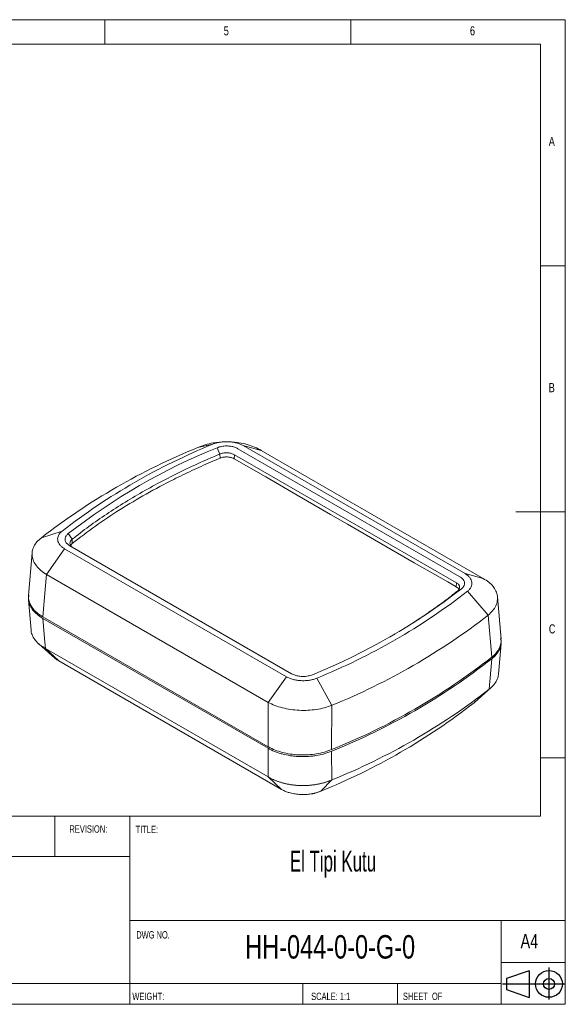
# Model space of a CAD drawing. Header units: millimetres. Extents: x 5 to 292, y 5 to 205.
# Tile 3 of 3: x 181 to 292, y 5 to 205. Entities that reach past the tile are written whole.
import ezdxf

# ---------------------------------------------------------------- set-up
doc = ezdxf.new("R2010")
doc.units = ezdxf.units.MM
doc.layers.add('FORMAT', color=7, linetype='Continuous')
doc.layers.add('LAYER1', color=7, linetype='Continuous', lineweight=15)
doc.styles.add('SLDTEXTSTYLE1', font='TXT', dxfattribs={"width": 0.75})
doc.styles.add('SLDTEXTSTYLE2', font='TXT', dxfattribs={"width": 0.605})

# ---------------------------------------------------------------- blocks, each defined once
blk = doc.blocks.new('Block5')
at = {"layer": 'FORMAT'}
for p, q in [((11.82, 8.19), (11.82, 0)), ((6.79, 7.34), (1.01, 5.34)), ((1.01, 5.34), (1.01, 2.54)), ((6.79, 7.34), (6.79, 0.54)), ((0, 4.03), (15.88, 4.03)), ((1.01, 2.54), (6.79, 0.54))]:
    blk.add_line(p, q, dxfattribs=at)
for radius in [3.4, 1.4]:
    blk.add_circle((11.82, 3.99), radius, dxfattribs=at)

msp = doc.modelspace()

# ---------------------------------------------------------------- linework, layer by layer
at = {"color": 7, "linetype": 'Continuous', "lineweight": 15}
for p, q in [((217.379, 118.068), (220.428, 118.736)), ((221.309, 118.035), (221.897, 116.751)), ((222.516, 119.229), (221.822, 119.164)), ((271.671, 92.445), (226.621, 118.452)), ((230.297, 117.475), (226.621, 118.452)), ((221.928, 115.91), (221.897, 116.751)), ((224.815, 115.778), (224.852, 116.616)), ((269.906, 90.607), (224.852, 116.616)), ((270.611, 91.832), (225.559, 117.84)), ((230.297, 117.475), (275.347, 91.469)), ((185.643, 99.747), (189.854, 101.086)), ((191.067, 100.577), (191.877, 99.421)), ((191.405, 98.123), (236.457, 72.115)), ((191.919, 98.587), (191.877, 99.421)), ((183.769, 96.709), (183.04, 88.028)), ((190.346, 97.51), (186.67, 92.289)), ((190.346, 97.51), (235.395, 71.504)), ((231.719, 66.283), (186.67, 92.289)), ((275.347, 91.469), (271.671, 92.445)), ((269.869, 89.769), (269.906, 90.607)), ((272.163, 88.87), (276.374, 84.011)), ((183.042, 87.143), (183.563, 80.982)), ((278.973, 79.134), (278.245, 87.75)), ((185.949, 83.678), (231.661, 57.289)), ((185.949, 83.351), (231.661, 56.962)), ((277.115, 75.483), (276.374, 84.011)), ((256.333, 79.568), (257.481, 80.25)), ((185.154, 78.155), (188.373, 75.281)), ((278.456, 72.041), (278.976, 78.246)), ((278.958, 78.913), (278.868, 79.29)), ((186.464, 77.246), (231.703, 51.13)), ((189.159, 74.725), (186.464, 77.246)), ((234.398, 48.609), (189.159, 74.725)), ((276.585, 68.991), (277.115, 75.156)), ((235.395, 71.504), (231.719, 66.283)), ((241.588, 71.22), (244.638, 65.69)), ((273.496, 66.203), (276.585, 68.991)), ((273.687, 66.364), (276.951, 69.295)), ((273.669, 66.37), (273.496, 66.203)), ((244.638, 65.69), (244.551, 56.684)), ((244.551, 56.358), (244.613, 50.534)), ((234.398, 48.609), (231.703, 51.13)), ((242.381, 48.24), (244.613, 50.534))]:
    msp.add_line(p, q, dxfattribs=at)
at = {"color": 7, "linetype": 'Continuous', "lineweight": 15, "flags": 128}
for points in [[(269.869, 89.769), (268.169, 90.75), (261.371, 94.674), (254.574, 98.598), (247.776, 102.522), (244.377, 104.484), (237.58, 108.408), (231.197, 112.093), (224.815, 115.778)], [(186.67, 92.289), (186.416, 89.254), (185.949, 83.678)], [(185.949, 83.351), (186.354, 78.551), (186.464, 77.246)], [(231.661, 57.289), (231.699, 63.113), (231.719, 66.283)], [(231.703, 51.13), (231.694, 52.377), (231.661, 56.962)]]:
    msp.add_lwpolyline(points, dxfattribs=at)
at = {"color": 7, "linetype": 'Continuous', "lineweight": 15}
for centre, radius, start, end in [((268.111, -6.461), 134.466, 112.16586, 127.82876), ((268.84, -0.431), 128.626, 112.10952, 127.8851), ((269.189, 0.173), 127.216, 112.10883, 127.88566), ((192.827, 189.782), 127.216, 292.10883, 307.88566), ((193.177, 190.387), 128.626, 292.10952, 307.8851), ((193.905, 190.219), 134.466, 292.16586, 307.82876), ((194.99, 180.139), 133.032, 291.87295, 308.12167), ((194.99, 179.813), 133.032, 291.87295, 308.12167), ((194.903, 173.564), 132.693, 292.00103, 307.99359), ((193.531, 168.79), 130.072, 292.05891, 307.93571)]:
    msp.add_arc(centre, radius, start, end, dxfattribs=at)
for points, knots in [([(217.379, 118.068), (217.873, 118.262), (218.861, 118.65), (220.38, 119.009), (221.393, 119.108), (221.826, 119.15)], [0, 0, 0, 0, 0.3642394, 0.728462, 1, 1, 1, 1]), ([(226.621, 118.452), (226.413, 118.56), (225.995, 118.779), (225.251, 119.018), (224.454, 119.186), (223.618, 119.267), (222.77, 119.263), (221.938, 119.171), (221.137, 119.003), (220.664, 118.825), (220.428, 118.736)], [0, 0, 0, 0, 0.1243714, 0.2499332, 0.3753704, 0.4999316, 0.6244737, 0.7497436, 0.875329, 1, 1, 1, 1]), ([(225.559, 117.84), (225.34, 117.948), (224.9, 118.165), (224.084, 118.353), (223.171, 118.42), (222.191, 118.337), (221.603, 118.136), (221.309, 118.035)], [0, 0, 0, 0, 0.186476, 0.3731374, 0.5600418, 0.7799113, 1, 1, 1, 1]), ([(224.595, 119.176), (224.448, 119.189), (224.163, 119.212), (223.968, 119.229), (223.874, 119.237)], [0, 0, 0, 0, 0.5166008, 1, 1, 1, 1]), ([(224.59, 119.158), (224.983, 119.127), (225.959, 119.047), (227.437, 118.707), (228.986, 118.19), (229.86, 117.713), (230.297, 117.475)], [0, 0, 0, 0, 0.1836637, 0.4557367, 0.7278455, 1, 1, 1, 1]), ([(221.897, 116.751), (221.132, 116.427), (218.837, 115.455), (215.119, 113.752), (210.802, 111.605), (206.649, 109.354), (202.671, 107.007), (198.877, 104.568), (195.257, 102.048), (193.004, 100.297), (191.877, 99.421)], [0, 0, 0, 0, 0.066731, 0.2003356, 0.33394, 0.4675445, 0.6011489, 0.7340796, 0.8670694, 1, 1, 1, 1]), ([(224.852, 116.616), (224.661, 116.706), (224.273, 116.89), (223.527, 117.016), (222.75, 116.995), (222.203, 116.874), (221.945, 116.771), (221.897, 116.751)], [0, 0, 0, 0, 0.2285515, 0.4653096, 0.7067938, 0.9451993, 1, 1, 1, 1]), ([(224.815, 115.778), (224.659, 115.854), (224.315, 116.021), (223.633, 116.159), (222.876, 116.161), (222.293, 116.052), (222.008, 115.942), (221.928, 115.91)], [0, 0, 0, 0, 0.1933498, 0.4287064, 0.6722959, 0.9072947, 1, 1, 1, 1]), ([(221.928, 115.91), (221.281, 115.637), (219.342, 114.817), (216.184, 113.391), (211.786, 111.261), (206.879, 108.651), (201.571, 105.484), (196.538, 102.143), (193.459, 99.772), (191.919, 98.587)], [0, 0, 0, 0, 0.0564017, 0.1692909, 0.28218, 0.460468, 0.638756, 0.819378, 1, 1, 1, 1]), ([(189.854, 101.086), (189.7, 100.95), (189.392, 100.677), (189.102, 100.215), (188.94, 99.734), (188.934, 99.245), (189.074, 98.762), (189.364, 98.302), (189.777, 97.872), (190.157, 97.631), (190.346, 97.51)], [0, 0, 0, 0, 0.1243714, 0.2499332, 0.3753704, 0.4999316, 0.6244737, 0.7497436, 0.875329, 1, 1, 1, 1]), ([(191.068, 100.577), (190.917, 100.435), (190.615, 100.15), (190.423, 99.655), (190.452, 99.124), (190.75, 98.578), (191.187, 98.275), (191.405, 98.123)], [0, 0, 0, 0, 0.18647596, 0.3731374, 0.56004179, 0.77991134, 1, 1, 1, 1]), ([(186.67, 92.289), (186.276, 92.552), (185.489, 93.078), (184.623, 93.994), (184.023, 94.968), (183.73, 95.98), (183.744, 96.997), (184.073, 97.985), (184.684, 98.924), (185.323, 99.473), (185.643, 99.747)], [0, 0, 0, 0, 0.1249814, 0.2499592, 0.37493788, 0.49992187, 0.62491562, 0.7499236, 0.87495024, 1, 1, 1, 1]), ([(191.877, 99.421), (191.752, 99.298), (191.5, 99.049), (191.401, 98.605), (191.558, 98.166), (191.851, 97.872), (192.069, 97.74), (192.111, 97.715)], [0, 0, 0, 0, 0.2286048, 0.4637819, 0.7054084, 0.943749, 1, 1, 1, 1]), ([(191.919, 98.587), (191.803, 98.488), (191.65, 98.359), (191.609, 98.207), (191.599, 98.171)], [0, 0, 0, 0, 0.7637397, 1, 1, 1, 1]), ([(272.163, 88.87), (272.316, 89.006), (272.624, 89.279), (272.915, 89.74), (273.077, 90.221), (273.083, 90.711), (272.943, 91.193), (272.653, 91.653), (272.239, 92.083), (271.86, 92.325), (271.671, 92.445)], [0, 0, 0, 0, 0.1243714, 0.2499332, 0.3753704, 0.4999316, 0.6244737, 0.7497436, 0.875329, 1, 1, 1, 1]), ([(270.14, 88.901), (270.264, 89.024), (270.517, 89.274), (270.616, 89.719), (270.457, 90.159), (270.163, 90.452), (269.946, 90.583), (269.906, 90.607)], [0, 0, 0, 0, 0.2285448, 0.4652184, 0.7067789, 0.9452809, 1, 1, 1, 1]), ([(270.949, 89.378), (271.1, 89.521), (271.401, 89.806), (271.593, 90.301), (271.565, 90.832), (271.267, 91.377), (270.83, 91.68), (270.611, 91.832)], [0, 0, 0, 0, 0.186476, 0.3731374, 0.5600418, 0.7799113, 1, 1, 1, 1]), ([(275.347, 91.469), (275.74, 91.227), (276.527, 90.744), (277.394, 89.873), (277.993, 88.928), (278.287, 87.926), (278.273, 86.899), (277.944, 85.882), (277.333, 84.898), (276.693, 84.307), (276.374, 84.011)], [0, 0, 0, 0, 0.1249814, 0.2499592, 0.3749379, 0.4999219, 0.6249156, 0.7499236, 0.8749502, 1, 1, 1, 1]), ([(183.091, 88.07), (183.054, 87.756), (182.978, 87.124), (183.22, 86.166), (183.718, 85.24), (184.492, 84.368), (185.28, 83.752), (185.812, 83.434), (185.949, 83.351)], [0, 0, 0, 0, 0.1820982, 0.3673248, 0.5579255, 0.7431243, 0.9336809, 1, 1, 1, 1]), ([(185.949, 83.678), (185.759, 83.793), (185.376, 84.025), (184.865, 84.408), (184.401, 84.819), (184.002, 85.25), (183.67, 85.695), (183.403, 86.154), (183.202, 86.63), (183.074, 87.113), (183.013, 87.581), (183.029, 87.884), (183.037, 88.028)], [0, 0, 0, 0, 0.0995037, 0.1996968, 0.302066, 0.405188, 0.504692, 0.604888, 0.7072679, 0.8104027, 0.9097985, 1, 1, 1, 1]), ([(259.844, 81.662), (260.703, 82.204), (262.491, 83.332), (265.091, 85.11), (267.679, 86.975), (269.319, 88.259), (270.14, 88.901)], [0, 0, 0, 0, 0.2350421, 0.4894643, 0.7446113, 1, 1, 1, 1]), ([(270.417, 89.221), (270.413, 89.236), (270.376, 89.392), (270.163, 89.582), (269.934, 89.728), (269.869, 89.769)], [0, 0, 0, 0, 0.0714955, 0.7371568, 1, 1, 1, 1]), ([(183.577, 80.983), (183.575, 80.925), (183.561, 80.526), (183.835, 79.802), (184.412, 78.854), (185.285, 77.979), (186.071, 77.49), (186.464, 77.246)], [0, 0, 0, 0, 0.041198, 0.2808935, 0.5205833, 0.7602809, 1, 1, 1, 1]), ([(278.948, 79.133), (278.968, 78.926), (279.017, 78.396), (278.778, 77.545), (278.265, 76.619), (277.659, 75.937), (277.228, 75.577), (277.115, 75.483)], [0, 0, 0, 0, 0.1600771, 0.4106092, 0.661092, 0.9115771, 1, 1, 1, 1]), ([(277.115, 75.156), (277.421, 75.429), (278.032, 75.974), (278.624, 76.89), (278.951, 77.721), (278.957, 78.245), (278.959, 78.444)], [0, 0, 0, 0, 0.2767701, 0.5535376, 0.8303243, 1, 1, 1, 1]), ([(189.159, 74.725), (188.903, 74.875), (188.61, 75.048), (188.409, 75.257), (188.383, 75.284)], [0, 0, 0, 0, 0.8722037, 1, 1, 1, 1]), ([(236.457, 72.115), (236.677, 72.007), (237.116, 71.79), (237.933, 71.602), (238.845, 71.535), (239.826, 71.618), (240.413, 71.82), (240.707, 71.92)], [0, 0, 0, 0, 0.186476, 0.3731374, 0.5600418, 0.7799113, 1, 1, 1, 1]), ([(276.585, 68.991), (276.906, 69.268), (277.547, 69.823), (278.138, 70.767), (278.44, 71.517), (278.434, 71.949), (278.432, 72.043)], [0, 0, 0, 0, 0.3052044, 0.61033251, 0.91540158, 1, 1, 1, 1]), ([(235.395, 71.504), (235.603, 71.395), (236.021, 71.176), (236.766, 70.938), (237.563, 70.77), (238.399, 70.689), (239.246, 70.692), (240.079, 70.785), (240.88, 70.953), (241.353, 71.131), (241.588, 71.22)], [0, 0, 0, 0, 0.1243714, 0.2499332, 0.3753704, 0.4999316, 0.6244737, 0.7497436, 0.875329, 1, 1, 1, 1]), ([(244.638, 65.69), (244.144, 65.516), (243.157, 65.168), (241.492, 64.838), (239.756, 64.663), (237.986, 64.659), (236.241, 64.824), (234.579, 65.155), (233.03, 65.633), (232.156, 66.066), (231.719, 66.283)], [0, 0, 0, 0, 0.124989, 0.2499722, 0.3749541, 0.4999392, 0.6249318, 0.7499366, 0.8749578, 1, 1, 1, 1]), ([(244.551, 56.684), (244.079, 56.508), (243.134, 56.156), (241.549, 55.809), (239.894, 55.613), (238.204, 55.58), (236.53, 55.714), (234.917, 56.004), (233.417, 56.451), (232.35, 56.906), (231.804, 57.21), (231.661, 57.289)], [0, 0, 0, 0, 0.1197882, 0.2395753, 0.3593707, 0.4791656, 0.5988271, 0.7184889, 0.8381272, 0.9577665, 1, 1, 1, 1]), ([(231.661, 56.962), (232.08, 56.721), (232.528, 56.504), (233.246, 56.215), (233.492, 56.125), (234, 55.956), (234.262, 55.878), (235.065, 55.663), (235.615, 55.549), (236.461, 55.42), (236.747, 55.385), (237.325, 55.327), (237.619, 55.306), (238.5, 55.265), (239.084, 55.267), (239.955, 55.315), (240.245, 55.338), (240.823, 55.4), (241.112, 55.438), (241.961, 55.575), (242.508, 55.693), (243.561, 55.984), (244.071, 56.158), (244.551, 56.358)], [0, 0, 0, 0, 0.125, 0.125, 0.1875, 0.1875, 0.25, 0.25, 0.375, 0.375, 0.4375, 0.4375, 0.5, 0.5, 0.625, 0.625, 0.6875, 0.6875, 0.75, 0.75, 0.875, 0.875, 1, 1, 1, 1]), ([(231.703, 51.13), (231.776, 51.087), (231.922, 51.002), (232.148, 50.879), (232.381, 50.76), (232.62, 50.645), (232.865, 50.535), (233.115, 50.429), (233.37, 50.328), (233.63, 50.232), (233.896, 50.14), (234.166, 50.054), (234.44, 49.972), (234.718, 49.896), (235, 49.824), (235.285, 49.758), (235.574, 49.697), (235.866, 49.642), (236.16, 49.592), (236.457, 49.547), (236.756, 49.508), (237.057, 49.474), (237.36, 49.446), (237.664, 49.423), (237.969, 49.407), (238.274, 49.395), (238.58, 49.39), (238.887, 49.39), (239.193, 49.395), (239.499, 49.407), (239.804, 49.423), (240.108, 49.446), (240.411, 49.474), (240.712, 49.508), (241.011, 49.547), (241.309, 49.591), (241.604, 49.642), (241.896, 49.697), (242.185, 49.758), (242.472, 49.824), (242.754, 49.895), (243.033, 49.972), (243.308, 50.053), (243.579, 50.139), (243.845, 50.231), (244.106, 50.327), (244.363, 50.427), (244.53, 50.498), (244.613, 50.534)], [0, 0, 0, 0, 0.02175018, 0.04349933, 0.06524748, 0.08699466, 0.10874093, 0.1304863, 0.15223083, 0.17397454, 0.19571748, 0.21745968, 0.23920117, 0.26094201, 0.28268221, 0.30442182, 0.32616089, 0.34789943, 0.3696375, 0.39137512, 0.41311234, 0.43484919, 0.45658571, 0.47832194, 0.50005791, 0.52179367, 0.54352924, 0.56526467, 0.58699998, 0.60873523, 0.63047045, 0.65220567, 0.67394093, 0.69567626, 0.71741172, 0.73914732, 0.76088312, 0.78261914, 0.80435543, 0.82609201, 0.84782894, 0.86956624, 0.89130395, 0.91304211, 0.93478076, 0.95651993, 0.97825967, 1, 1, 1, 1]), ([(242.381, 48.24), (242.315, 48.213), (242.183, 48.159), (241.979, 48.084), (241.771, 48.014), (241.558, 47.949), (241.341, 47.888), (241.119, 47.833), (240.893, 47.782), (240.662, 47.737), (240.158, 47.649), (239.36, 47.562), (238.269, 47.557), (237.192, 47.662), (236.368, 47.835), (235.781, 48.006), (235.405, 48.134), (235.049, 48.278), (234.711, 48.435), (234.502, 48.551), (234.398, 48.609)], [0, 0, 0, 0, 0.0278303, 0.055556, 0.0832214, 0.1108705, 0.1385479, 0.1662977, 0.1941638, 0.2221895, 0.2504176, 0.3755135, 0.5000845, 0.6244714, 0.7499357, 0.8005497, 0.8506097, 0.9003673, 0.9500785, 1, 1, 1, 1])]:
    msp.add_open_spline(points, degree=3, knots=knots, dxfattribs=at)
at = {"layer": 'LAYER1'}
for p, q in [((292, 205), (5, 205)), ((198.5, 205), (198.5, 200)), ((248.5, 200), (248.5, 205)), ((292, 77.25), (292, 205)), ((287, 200), (10, 200)), ((287, 43.194), (287, 200)), ((287, 155), (292, 155)), ((292, 105), (282, 105)), ((292, 5), (292, 77.25)), ((287, 55), (292, 55)), ((159.451, 43.194), (287, 43.194)), ((188.39, 43.194), (188.39, 34.967)), ((203.628, 43.194), (203.628, 34.967)), ((144.94, 34.967), (203.628, 34.967)), ((203.628, 34.967), (203.628, 9.194)), ((203.628, 21.944), (292, 21.944)), ((279.028, 21.944), (279.028, 4.944)), ((144.94, 9.194), (279.028, 9.194)), ((203.628, 9.194), (203.628, 5)), ((238.708, 9.194), (238.708, 4.944)), ((5, 5), (292, 5))]:
    msp.add_line(p, q, dxfattribs=at)
at = {"layer": 'LAYER1', "color": 7}
for p, q in [((292.028, 13.444), (279.028, 13.444)), ((257.947, 4.944), (257.947, 9.194))]:
    msp.add_line(p, q, dxfattribs=at)

# ---------------------------------------------------------------- block references
at = {"color": 7, "linetype": 'Continuous', "xscale": 0.8, "yscale": 0.8, "zscale": 0.8}
msp.add_blockref('Block5', (279.254, 5.897), dxfattribs=at)

# ---------------------------------------------------------------- texts
at = {"color": 7, "linetype": 'Continuous', "lineweight": 0, "char_height": 1.852, "attachment_point": 1, "style": 'SLDTEXTSTYLE1'}
for s, insert in [('5', (222.667, 203.668)), ('6', (272.667, 203.668)), ('A', (288.667, 181.168)), ('B', (288.667, 131.168)), ('C', (288.693, 82.15))]:
    msp.add_mtext(s, dxfattribs=dict(at, insert=insert))
at = {"layer": 'LAYER1'}
for s, insert, char_height, attachment_point, style in [('REVISION:', (191.342, 41.311), 1.5, 1, 'SLDTEXTSTYLE2'), ('TITLE:', (204.784, 41.223), 1.5, 1, 'SLDTEXTSTYLE2'), ('El Tipi Kutu', (244.859, 36.153), 4.23333, 2, 'SLDTEXTSTYLE2'), ('DWG NO.', (204.902, 19.813), 1.5, 1, 'SLDTEXTSTYLE2'), ('HH-044-0-0-G-0', (244.284, 19.001), 4.7625, 2, 'SLDTEXTSTYLE1'), ('A4', (282.949, 19.245), 2.9104, 1, 'SLDTEXTSTYLE1'), ('WEIGHT:', (204.111, 7.305), 1.4986, 1, 'SLDTEXTSTYLE2'), ('SCALE: 1:1', (240.427, 7.307), 1.5, 1, 'SLDTEXTSTYLE2'), ('SHEET  OF', (259.057, 7.307), 1.5, 1, 'SLDTEXTSTYLE2')]:
    msp.add_mtext(s, dxfattribs=dict(at, insert=insert, char_height=char_height, attachment_point=attachment_point, style=style))

doc.saveas('drawing.dxf')
